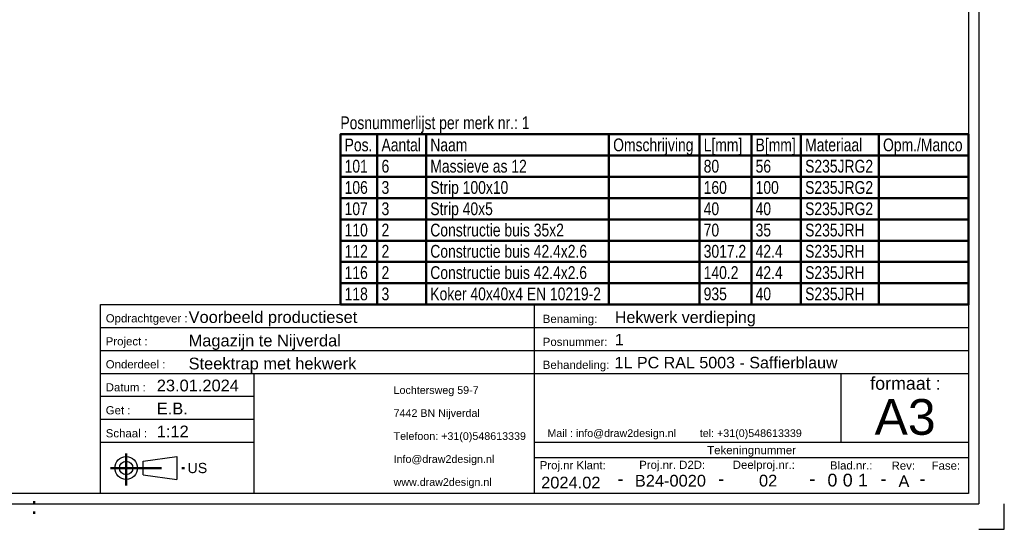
# Model space of a CAD drawing. Header units: millimetres. Extents: x -83 to 337, y -706 to -409.
# Tile 3 of 5: x 144 to 337, y -706 to -606. Entities that reach past the tile are written whole.
import ezdxf
from ezdxf.enums import TextEntityAlignment as Align

# ---------------------------------------------------------------- set-up
doc = ezdxf.new("R2010")
doc.units = ezdxf.units.MM
doc.linetypes.add('DOT', pattern=[2, 0.5, -1.5])
doc.linetypes.add('STRICHPUNKT2', pattern=[18.5, 10, -4, 0.5, -4])
doc.layers.get('0').update_dxf_attribs({"linetype": 'CONTINUOUS'})
doc.layers.add('LE_ALL', color=7, linetype='CONTINUOUS', lineweight=50)
doc.layers.add('TXT_ALL', color=7, linetype='CONTINUOUS')
doc.layers.add('TXT_YELLOW', color=2, linetype='CONTINUOUS')
doc.styles.add('ARIAL', font='arial.ttf')
doc.styles.add('ARIAL Narrow', font='ArialN.ttf')

# ---------------------------------------------------------------- blocks, each defined once
blk = doc.blocks.new('TFIELD_00005', base_point=(216.91, -696.98))
at = {"layer": 'TXT_YELLOW', "style": 'ARIAL'}
for s, p in [('Lochtersweg 59-7', (216.91, -678.98)), ('7442 BN Nijverdal', (216.91, -683.48)), ('Telefoon: +31(0)548613339', (216.91, -687.98)), ('Info@draw2design.nl', (216.91, -692.48)), ('www.draw2design.nl', (216.91, -696.98))]:
    blk.add_text(s, height=1.5, dxfattribs=at).set_placement(p, align=Align.MIDDLE_LEFT)
blk = doc.blocks.new('FLEX_00004', base_point=(229.72, -699.23))
blk.add_blockref('TFIELD_00005', (216.91, -696.98))
blk = doc.blocks.new('D2D_00003', base_point=(189.78, -697.37))
blk.add_blockref('FLEX_00004', (229.72, -699.23))
blk = doc.blocks.new('BOM-P1_00006', base_point=(206.49, -662.23))
at = {"layer": 'LE_ALL', "color": 8}
for p, q in [((213.72, -628.9), (213.72, -662.23)), ((223.27, -628.9), (223.27, -662.23)), ((259.09, -628.9), (259.09, -662.23)), ((276.82, -628.9), (276.82, -662.23)), ((286.99, -628.9), (286.99, -662.23)), ((296.69, -628.9), (296.69, -662.23)), ((311.95, -628.9), (311.95, -662.23)), ((206.49, -633.06), (329.53, -633.06)), ((206.49, -637.23), (329.53, -637.23)), ((206.49, -641.4), (329.53, -641.4)), ((206.49, -645.56), (329.53, -645.56)), ((206.49, -649.73), (329.53, -649.73)), ((206.49, -653.9), (329.53, -653.9)), ((206.49, -658.06), (329.53, -658.06))]:
    blk.add_line(p, q, dxfattribs=at)
blk.add_lwpolyline([(206.49, -662.23), (329.53, -662.23), (329.53, -628.9), (206.49, -628.9)], close=True, dxfattribs=at)
at = {"layer": 'TXT_YELLOW', "style": 'ARIAL Narrow', "width": 0.95}
blk.add_text('Posnummerlijst per merk nr.: 1', height=2.5, dxfattribs=at).set_placement((206.49, -627.9))
for s, p in [('Pos.', (207.32, -630.98)), ('Aantal', (214.55, -630.98)), ('Naam', (224.1, -630.98)), ('Omschrijving', (259.92, -630.98)), ('L[mm]', (277.65, -630.98)), ('B[mm]', (287.82, -630.98)), ('Materiaal', (297.52, -630.98)), ('Opm./Manco', (312.78, -630.98)), ('101', (207.32, -635.15)), ('6', (214.55, -635.15)), ('Massieve as 12', (224.1, -635.15)), ('80', (277.65, -635.15)), ('56', (287.82, -635.15)), ('S235JRG2', (297.52, -635.15)), ('106', (207.32, -639.31)), ('3', (214.55, -639.31)), ('Strip 100x10', (224.1, -639.31)), ('160', (277.65, -639.31)), ('100', (287.82, -639.31)), ('S235JRG2', (297.52, -639.31)), ('107', (207.32, -643.48)), ('3', (214.55, -643.48)), ('Strip 40x5', (224.1, -643.48)), ('40', (277.65, -643.48)), ('40', (287.82, -643.48)), ('S235JRG2', (297.52, -643.48)), ('110', (207.32, -647.65)), ('2', (214.55, -647.65)), ('Constructie buis 35x2', (224.1, -647.65)), ('70', (277.65, -647.65)), ('35', (287.82, -647.65)), ('S235JRH', (297.52, -647.65)), ('112', (207.32, -651.81)), ('2', (214.55, -651.81)), ('Constructie buis 42.4x2.6', (224.1, -651.81)), ('3017.2', (277.65, -651.81)), ('42.4', (287.82, -651.81)), ('S235JRH', (297.52, -651.81)), ('116', (207.32, -655.98)), ('2', (214.55, -655.98)), ('Constructie buis 42.4x2.6', (224.1, -655.98)), ('140.2', (277.65, -655.98)), ('42.4', (287.82, -655.98)), ('S235JRH', (297.52, -655.98)), ('118', (207.32, -660.15)), ('3', (214.55, -660.15)), ('Koker 40x40x4 EN 10219-2', (224.1, -660.15)), ('935', (277.65, -660.15)), ('40', (287.82, -660.15)), ('S235JRH', (297.52, -660.15))]:
    blk.add_text(s, height=2.5, dxfattribs=at).set_placement(p, align=Align.MIDDLE_LEFT)
blk = doc.blocks.new('TFIELD_00008', base_point=(311.12, -684.23))
at = {"layer": 'TXT_YELLOW', "style": 'ARIAL'}
blk.add_text('A3', height=7, dxfattribs=at).set_placement((311.12, -684.23), align=Align.MIDDLE_LEFT)
blk = doc.blocks.new('FLEX_00007', base_point=(317.03, -689.23))
blk.add_blockref('TFIELD_00008', (311.12, -684.23))
blk = doc.blocks.new('TFIELD_00011', base_point=(247.04, -687.41))
at = {"layer": 'TXT_YELLOW', "style": 'ARIAL'}
blk.add_text('Mail : info@draw2design.nl        tel: +31(0)548613339', height=1.5, dxfattribs=at).set_placement((247.04, -687.41), align=Align.MIDDLE_LEFT)
blk = doc.blocks.new('FLEX_00010', base_point=(247.04, -688.66))
blk.add_blockref('TFIELD_00011', (247.04, -687.41))
blk = doc.blocks.new('DRAW2DESIGNLOGO_00009', base_point=(246.96, -685.74))
blk.add_blockref('FLEX_00010', (247.04, -688.66))
blk = doc.blocks.new('TFIELD_00015', base_point=(176.53, -694.23))
at = {"layer": 'TXT_YELLOW', "style": 'ARIAL'}
blk.add_text('US', height=2, dxfattribs=at).set_placement((176.53, -694.23), align=Align.MIDDLE_LEFT)
blk = doc.blocks.new('FLEX_00014', base_point=(176.53, -694.23))
blk.add_blockref('TFIELD_00015', (176.53, -694.23))
blk = doc.blocks.new('US_00013', base_point=(165.86, -694.23))
blk.add_line((167.89, -695.56), (174.45, -696.45))
blk.add_lwpolyline([(167.89, -695.56), (167.89, -692.9), (174.45, -692.01), (174.45, -696.45)])
for radius in [2.22, 1.33]:
    blk.add_circle((164.53, -694.23), radius)
at = {"layer": 'LE_ALL', "color": 1, "linetype": 'STRICHPUNKT2'}
for p, q in [((164.53, -691.41), (164.53, -697.63)), ((161.43, -694.23), (176.3, -694.23))]:
    blk.add_line(p, q, dxfattribs=at)
blk.add_blockref('FLEX_00014', (176.53, -694.23))
blk = doc.blocks.new('SCHRIFE_00017', base_point=(170.53, -679.23))
for p, q in [((159.53, -662.23), (244.53, -662.23)), ((244.53, -662.23), (329.53, -662.23)), ((244.53, -699.23), (244.53, -662.23)), ((329.53, -662.23), (329.53, -699.23)), ((159.53, -666.73), (244.53, -666.73)), ((244.53, -666.73), (329.53, -666.73)), ((159.53, -671.23), (244.53, -671.23)), ((244.53, -671.23), (329.53, -671.23)), ((159.53, -675.73), (329.53, -675.73)), ((189.53, -675.73), (189.53, -699.23)), ((304.53, -675.73), (304.53, -689.23)), ((189.53, -680.23), (159.53, -680.23)), ((189.53, -684.73), (159.53, -684.73)), ((189.53, -689.23), (159.53, -689.23)), ((329.53, -689.23), (244.53, -689.23)), ((329.53, -692.23), (244.53, -692.23))]:
    blk.add_line(p, q)
blk.add_lwpolyline([(329.53, -699.23), (159.53, -699.23), (159.53, -662.23)])
at = {"layer": 'TXT_YELLOW', "style": 'ARIAL'}
for s, height, p in [('Voorbeeld productieset', 2.3, (176.76, -665.83)), ('Hekwerk verdieping', 2.25, (260.25, -665.83)), ('Magazijn te Nijverdal', 2.3, (176.76, -670.43)), ('1', 2.25, (260.25, -670.22)), ('Steektrap met hekwerk', 2.3, (176.76, -674.93)), ('1L PC RAL 5003 - Saffierblauw', 2.25, (260.2, -674.72)), ('23.01.2024', 2.3, (170.53, -679.23)), ('E.B.', 2.3, (170.53, -683.73)), ('1:12', 2.3, (170.53, -688.23))]:
    blk.add_text(s, height=height, dxfattribs=at).set_placement(p)
for s, height, p in [('2024.02', 2.3, (251.62, -698.23)), ('B24-0020', 2.3, (271.13, -697.87)), ('02', 2.3, (290.27, -697.85)), ('A', 2.3, (316.87, -697.96)), ('-', 2.5, (261.36, -697.57)), ('-', 2.5, (281.1, -697.57)), ('-', 2.5, (298.93, -697.57)), ('-', 2.5, (312.87, -697.57)), ('-', 2.5, (320.52, -697.57))]:
    blk.add_text(s, height=height, dxfattribs=at).set_placement(p, align=Align.CENTER)
blk = doc.blocks.new('TFIELD_00021', base_point=(307.89, -696.6))
at = {"layer": 'TXT_ALL', "style": 'ARIAL'}
blk.add_text('1', height=2.5, dxfattribs=at).set_placement((307.89, -696.6), align=Align.MIDDLE_LEFT)
blk = doc.blocks.new('1_00020')
blk.add_blockref('TFIELD_00021', (307.89, -696.6))
blk = doc.blocks.new('TELLER1_00019')
blk.add_blockref('1_00020', (0, 0))
blk = doc.blocks.new('TFIELD_00024', base_point=(304.89, -696.6))
at = {"layer": 'TXT_ALL', "style": 'ARIAL'}
blk.add_text('0', height=2.5, dxfattribs=at).set_placement((304.89, -696.6), align=Align.MIDDLE_LEFT)
blk = doc.blocks.new('0_00023')
blk.add_blockref('TFIELD_00024', (304.89, -696.6))
blk = doc.blocks.new('TELLER2_00022')
blk.add_blockref('0_00023', (0, 0))
blk = doc.blocks.new('TFIELD_00027', base_point=(301.89, -696.6))
at = {"layer": 'TXT_ALL', "style": 'ARIAL'}
blk.add_text('0', height=2.5, dxfattribs=at).set_placement((301.89, -696.6), align=Align.MIDDLE_LEFT)
blk = doc.blocks.new('0_00026')
blk.add_blockref('TFIELD_00027', (301.89, -696.6))
blk = doc.blocks.new('TELLER3_00025')
blk.add_blockref('0_00026', (0, 0))
blk = doc.blocks.new('NL_00028', base_point=(160.53, -665.73))
at = {"layer": 'TXT_ALL', "color": 1, "style": 'ARIAL'}
blk.add_text('Tekeningnummer', height=1.6, dxfattribs=at).set_placement((287.03, -690.73), align=Align.MIDDLE_CENTER)
at = {"layer": 'TXT_YELLOW', "style": 'ARIAL'}
for s, p in [('Opdrachtgever :', (160.53, -665.73)), ('Benaming:', (246.13, -665.83)), ('Project :', (160.53, -670.23)), ('Posnummer:', (246.13, -670.33)), ('Onderdeel :', (160.53, -674.73)), ('Behandeling:', (246.13, -674.83)), ('Datum :', (160.53, -679.23)), ('Get :', (160.53, -683.73)), ('Schaal :', (160.53, -688.23)), ('Proj.nr Klant:', (245.53, -694.48)), ('Proj.nr. D2D:', (265.02, -694.41)), ('Deelproj.nr.:', (283.34, -694.4)), ('Blad.nr.:', (302.37, -694.52)), ('Rev:', (314.45, -694.56)), ('Fase:', (322.29, -694.56))]:
    blk.add_text(s, height=1.6, dxfattribs=at).set_placement(p)
blk.add_text('formaat :', height=2.5, dxfattribs=at).set_placement((317.16, -678.91), align=Align.CENTER)
blk = doc.blocks.new('SCHRIFE_00016')
for name, p in [('SCHRIFE_00017', (170.53, -679.23)), ('NL_00028', (160.53, -665.73)), ('TELLER3_00025', (0, 0)), ('TELLER2_00022', (0, 0)), ('TELLER1_00019', (0, 0))]:
    blk.add_blockref(name, p)
blk = doc.blocks.new('DINA3_00002', base_point=(329.53, -699.23))
for p, q in [((331.53, -414.23), (331.53, -701.23)), ((329.53, -416.23), (329.53, -699.23)), ((329.53, -600.68), (329.53, -616.36)), ((329.53, -699.23), (-76.47, -699.23)), ((-78.47, -701.23), (331.53, -701.23))]:
    blk.add_line(p, q)
blk.add_lwpolyline([(331.53, -706.23), (336.53, -706.23), (336.53, -701.23)])
at = {"layer": 'LE_ALL', "linetype": 'DOT'}
blk.add_line((146.53, -703.23), (146.53, -699.23), dxfattribs=at)
for name, p in [('BOM-P1_00006', (206.49, -662.23)), ('SCHRIFE_00016', (0, 0)), ('D2D_00003', (189.78, -697.37)), ('FLEX_00007', (317.03, -689.23)), ('DRAW2DESIGNLOGO_00009', (246.96, -685.74)), ('US_00013', (165.86, -694.23))]:
    blk.add_blockref(name, p)
blk = doc.blocks.new('_ZBL0021_00001')
blk.add_blockref('DINA3_00002', (329.53, -699.23))

msp = doc.modelspace()

# ---------------------------------------------------------------- block references
msp.add_blockref('_ZBL0021_00001', (0, 0))

doc.saveas('drawing.dxf')
